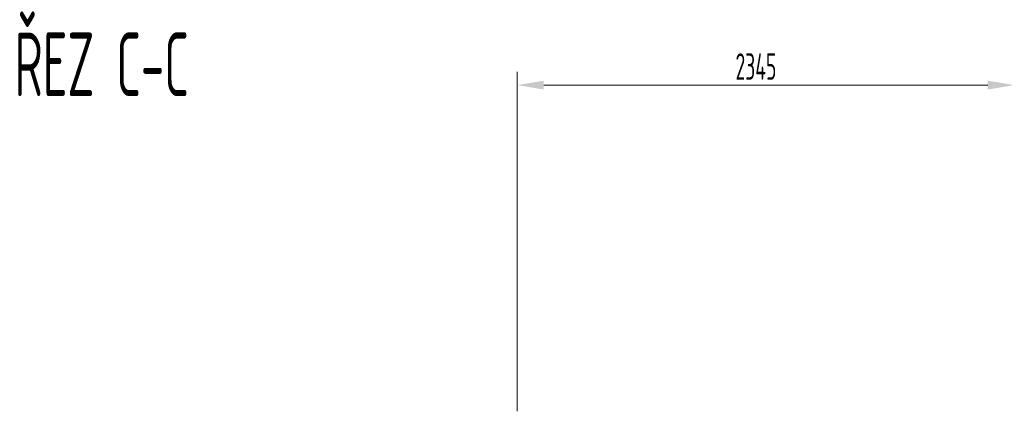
# Model space of a CAD drawing. Header units: millimetres. Extents: x 7400 to 85045, y 24168 to 123018.
# Tile 78 of 79: x 67436 to 72082, y 111780 to 113626. Entities that reach past the tile are written whole.
import ezdxf

# ---------------------------------------------------------------- set-up
doc = ezdxf.new("R2010")
doc.units = ezdxf.units.MM
doc.layers.add('UT_KOTY - DIMENZE', color=7, linetype='Continuous', lineweight=5)
doc.layers.add('VZT_50 POPIS - OBECNE', color=7, linetype='Continuous', lineweight=13)
doc.styles.add('ISOCP 2.5', font='isocp.shx', dxfattribs={"width": 0.6, "height": 2.5})

msp = doc.modelspace()

# ---------------------------------------------------------------- linework, layer by layer
at = {"layer": 'UT_KOTY - DIMENZE'}
for p, q in [((69783.9, 111779.8), (69783.9, 113379.8)), ((72003.5, 113317.3), (69908.9, 113317.3))]:
    msp.add_line(p, q, dxfattribs=at)
for points in [[(69908.9, 113338.1), (69908.9, 113296.5), (69783.9, 113317.3)], [(72003.5, 113338.1), (72003.5, 113296.5), (72128.5, 113317.3)]]:
    msp.add_solid(points, dxfattribs=at)

# ---------------------------------------------------------------- texts
at = {"layer": 'UT_KOTY - DIMENZE', "insert": (70909.9, 113404.8), "char_height": 125, "attachment_point": 5, "style": 'ISOCP 2.5'}
msp.add_mtext('2345', dxfattribs=at)
at = {"layer": 'VZT_50 POPIS - OBECNE', "style": 'ISOCP 2.5', "width": 0.6}
msp.add_text('ŘEZ C-C', height=300, rotation=360, dxfattribs=at).set_placement((67411.8, 113265.4))

doc.saveas('drawing.dxf')
